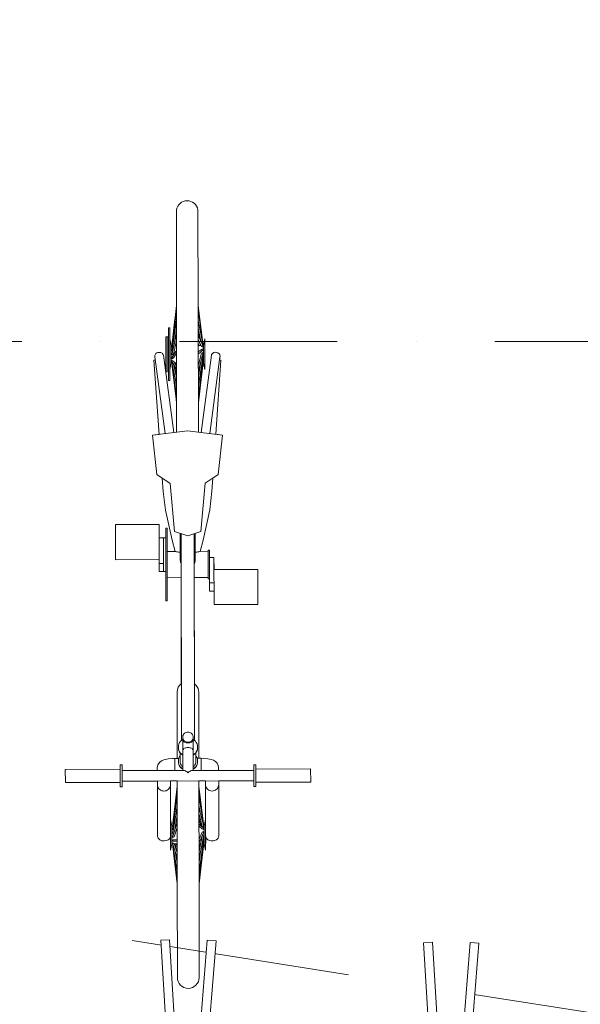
# Model space of a CAD drawing. Header units: millimetres. Extents: x 7523222 to 7678971, y 5352079 to 5786624.
# Tile 11 of 92: x 7537722 to 7539001, y 5777623 to 5779870. Entities that reach past the tile are written whole.
import ezdxf
from ezdxf.enums import TextEntityAlignment as Align

# ---------------------------------------------------------------- set-up
doc = ezdxf.new("R2010")
doc.units = ezdxf.units.MM
doc.header["$MEASUREMENT"] = 0
for name, pattern in [('Kropki i Kreski', [720, 360, -180, 0, -180]), ('Przerywana długa', [780, 500, -280]), ('Wipeout_Contour', [1000, 0, -1000])]:
    doc.linetypes.add(name, pattern=pattern)
for name, color, linetype in [('Nowe_2025-11-03 Rowery', 7, 'Continuous'), ('Nowe_280-A Dachy Powłoki', 7, 'Continuous'), ('Nowe_299-A Wymiary opisy PB', 7, 'Continuous'), ('Nowe_410-K Osie', 7, 'Continuous')]:
    doc.layers.add(name, color=color, linetype=linetype)
for name, color, linetype, lineweight in [('Nowe_2025-11-03 Rowery_Nr_pióra__2', 8, 'Continuous', 13), ('Nowe_299-A Wymiary opisy PB_Nr_pióra__6', 5, 'Continuous', 13), ('Nowe_410-K Osie_Nr_pióra__1', 7, 'Continuous', 13)]:
    doc.layers.add(name, color=color, linetype=linetype, lineweight=lineweight)
for name, color, linetype, lineweight, true_color in [('Nowe_280-A Dachy Powłoki_Nr_pióra__61', 7, 'Continuous', 13, 0x6a6a6a), ('Nowe_299-A Wymiary opisy PB_Nr_pióra__45', 7, 'Continuous', 15, 0x40a5ff), ('Nowe_299-A Wymiary opisy PB_Nr_pióra__85', 7, 'Continuous', 13, 0x80c2ff), ('Nowe_410-K Osie_Nr_pióra__5', 7, 'Continuous', 13, 0x40a5ff)]:
    doc.layers.add(name, color=color, linetype=linetype, lineweight=lineweight, true_color=true_color)
doc.styles.add('STYL_AUTOMATYCZNY_2', font='arial.ttf')
doc.styles.add('STYL_AUTOMATYCZNY_3', font='arial.ttf')
doc.dimstyles.new('STYL_AUTOMATYCZNY__1', dxfattribs={"dimtxt": 200, "dimasz": 95, "dimexe": 0.18, "dimexo": 0.0625, "dimgap": 0, "dimtad": 1, "dimdec": 1, "dimlfac": 0.1, "dimzin": 0, "dimdsep": 46, "dimtxsty": 'STYL_AUTOMATYCZNY_2', "dimblk": 'ARROWHEAD_2', "dimblk1": 'ARROWHEAD_2', "dimblk2": 'ARROWHEAD_2', "dimcen": 0.09, "dimclrd": 256, "dimclre": 256, "dimclrt": 5, "dimadec": 1, "dimazin": 0, "dimtfac": 1, "dimtdec": 4, "dimtmove": 0, "dimatfit": 3, "dimfxl": 0, "dimtolj": 1, "dimtzin": 0, "dimarcsym": 0})
doc.dimstyles.new('STYL_AUTOMATYCZNY__2', dxfattribs={"dimtxt": 200, "dimasz": 95, "dimexe": 0.18, "dimexo": 0.0625, "dimgap": 0, "dimtad": 1, "dimtih": 1, "dimtoh": 1, "dimdec": 1, "dimlfac": 0.1, "dimzin": 0, "dimdsep": 46, "dimtxsty": 'STYL_AUTOMATYCZNY_2', "dimblk": 'ARROWHEAD_2', "dimblk1": 'ARROWHEAD_2', "dimblk2": 'ARROWHEAD_2', "dimcen": 0.09, "dimclrd": 256, "dimclre": 256, "dimclrt": 5, "dimadec": 1, "dimazin": 0, "dimtfac": 1, "dimtdec": 4, "dimtmove": 0, "dimatfit": 3, "dimfxl": 0, "dimtolj": 1, "dimtzin": 0, "dimarcsym": 0})

# ---------------------------------------------------------------- blocks, each defined once
blk = doc.blocks.new('Dach_4', base_point=(7524880.2, 5779830.4))
at = {"layer": 'Nowe_280-A Dachy Powłoki_Nr_pióra__61', "color": 251, "linetype": 'Przerywana długa', "lineweight": 13, "true_color": 0x6a6a6a, "flags": 128}
blk.add_lwpolyline([(7524880.2, 5779830.4), (7545724.4, 5776548.6)], dxfattribs=at)
blk = doc.blocks.new('Standardowy znacznik osi[27]', base_point=(7571131, 5779135.6))
at = {"layer": 'Nowe_410-K Osie_Nr_pióra__5', "color": 161, "linetype": 'Kropki i Kreski', "lineweight": 13, "true_color": 0x40a5ff}
blk.add_line((7570131, 5779135.6), (7535691, 5779135.6), dxfattribs=at)
at = {"layer": 'Nowe_410-K Osie_Nr_pióra__1', "color": 7, "lineweight": 13, "style": 'STYL_AUTOMATYCZNY_3'}
for tag, p in [('AC_MarkerText_1_1', (7534291, 5779310.6)), ('AC_MarkerText_1_0', (7571531, 5779310.6))]:
    blk.add_attdef(tag, text='', height=350, dxfattribs=at).set_placement(p, align=Align.TOP_CENTER)
blk = doc.blocks.new('Stojak na rowery 02 27[187]', base_point=(7539003.8, 5777431.4))
at = {"color": 254, "linetype": 'Wipeout_Contour', "lineweight": 0, "ltscale": 37990175.38539919}
blk.add_wipeout([(7538081.4, 5777480.8), (7538063.9, 5777770.3), (7538044, 5777769.1), (7538061.4, 5777479.6)], dxfattribs=at).dxf.layer = 'Nowe_2025-11-03 Rowery'
at = {"color": 254, "linetype": 'Wipeout_Contour', "lineweight": 0, "ltscale": 37990445.79564071}
blk.add_wipeout([(7538147, 5777478.8), (7538170, 5777767.9), (7538150, 5777769.5), (7538127, 5777480.4)], dxfattribs=at).dxf.layer = 'Nowe_2025-11-03 Rowery'
at = {"color": 254, "linetype": 'Wipeout_Contour', "lineweight": 0, "ltscale": 37992066.17684524}
blk.add_wipeout([(7538681.4, 5777475.1), (7538663.9, 5777764.5), (7538643.9, 5777763.3), (7538661.4, 5777473.9)], dxfattribs=at).dxf.layer = 'Nowe_2025-11-03 Rowery'
at = {"color": 254, "linetype": 'Wipeout_Contour', "lineweight": 0, "ltscale": 37992336.59531172}
blk.add_wipeout([(7538746.9, 5777473), (7538769.9, 5777762.1), (7538750, 5777763.7), (7538727, 5777474.6)], dxfattribs=at).dxf.layer = 'Nowe_2025-11-03 Rowery'
at = {"layer": 'Nowe_2025-11-03 Rowery_Nr_pióra__2', "color": 8, "linetype": 'Continuous', "lineweight": 13, "flags": 128}
for points in [[(7538081.4, 5777480.8), (7538061.4, 5777479.6), (7538044, 5777769.1), (7538063.9, 5777770.3)], [(7538147, 5777478.8), (7538127, 5777480.4), (7538150, 5777769.5), (7538170, 5777767.9)], [(7538681.4, 5777475.1), (7538661.4, 5777473.9), (7538643.9, 5777763.3), (7538663.9, 5777764.5)], [(7538746.9, 5777473), (7538727, 5777474.6), (7538750, 5777763.7), (7538769.9, 5777762.1)]]:
    blk.add_lwpolyline(points, close=True, dxfattribs=at)
blk = doc.blocks.new('Rower 27[189]', base_point=(7538106, 5778169.2))
at = {"layer": 'Nowe_2025-11-03 Rowery_Nr_pióra__2', "color": 8, "linetype": 'Continuous', "lineweight": 13}
for p, q in [((7538069.6, 5779128.1), (7538079.5, 5779217.2)), ((7538069.6, 5779123.1), (7538079.5, 5779206.8)), ((7538079.5, 5779217.2), (7538079.9, 5778928.4)), ((7538129.5, 5779217.2), (7538129.9, 5778928.5)), ((7538138.6, 5779139.6), (7538129.5, 5779217.2)), ((7538069.6, 5779131.7), (7538076.2, 5779187.1)), ((7538069.6, 5779116.1), (7538079.5, 5779184.4)), ((7538139.6, 5779132.4), (7538129.5, 5779205.4)), ((7538061.7, 5779046.3), (7538061.6, 5779166.3)), ((7538064.6, 5779166.3), (7538061.6, 5779166.3)), ((7538064.7, 5779046.3), (7538064.6, 5779166.3)), ((7538075.3, 5779133.3), (7538079.6, 5779162.6)), ((7538129.9, 5779180.1), (7538129.5, 5779182.4)), ((7538139.6, 5779130.6), (7538129.5, 5779181.7)), ((7538135.3, 5779135.8), (7538129.6, 5779164.8)), ((7538058.7, 5779066.3), (7538058.6, 5779146.3)), ((7538067.6, 5779126.3), (7538064.6, 5779141.3)), ((7538069.7, 5779107.9), (7538079.6, 5779152.5)), ((7538078.1, 5779152.6), (7538079.6, 5779159.1)), ((7538131.6, 5779144.2), (7538129.6, 5779157)), ((7538139.6, 5779125.8), (7538129.6, 5779148.9)), ((7538136.6, 5779124.1), (7538129.6, 5779140.2)), ((7538134.5, 5779137.5), (7538133.8, 5779143.4)), ((7538144.6, 5779141.4), (7538141.6, 5779126.4)), ((7538144.6, 5779141.4), (7538144.7, 5779071.4)), ((7538067.6, 5779126.3), (7538067.7, 5779086.3)), ((7538070, 5779126.3), (7538067.6, 5779126.3)), ((7538069.6, 5779132.2), (7538069.9, 5779134.4)), ((7538069.6, 5779132.2), (7538069.6, 5779129.9)), ((7538069.6, 5779132.2), (7538069.7, 5779132.1)), ((7538069.6, 5779131.7), (7538070, 5779131.5)), ((7538069.9, 5779130.5), (7538069.6, 5779130.5)), ((7538069.6, 5779129.5), (7538069.7, 5779130)), ((7538069.8, 5779130), (7538069.6, 5779129.9)), ((7538069.6, 5779129.5), (7538069.6, 5779126.5)), ((7538069.6, 5779129.5), (7538069.8, 5779129.5)), ((7538069.6, 5779128.1), (7538070.2, 5779128)), ((7538070.1, 5779126.7), (7538069.6, 5779126.5)), ((7538069.6, 5779123.1), (7538069.6, 5779121.9)), ((7538069.6, 5779121.9), (7538070.5, 5779122)), ((7538072.6, 5779106.2), (7538079.6, 5779137.5)), ((7538079.6, 5779126.4), (7538077.1, 5779126.3)), ((7538078.2, 5779131), (7538079.6, 5779133.2)), ((7538130.7, 5779126.4), (7538129.6, 5779130.6)), ((7538135.6, 5779126.4), (7538129.6, 5779126.4)), ((7538136.7, 5779117), (7538129.6, 5779111.6)), ((7538134.2, 5779126.4), (7538131.9, 5779135)), ((7538134.5, 5779126.4), (7538133.8, 5779130.6)), ((7538136.6, 5779124.1), (7538139.6, 5779122.5)), ((7538139.6, 5779118.7), (7538136.7, 5779117)), ((7538138.6, 5779128.2), (7538139.6, 5779127.7)), ((7538139.1, 5779127.1), (7538139.6, 5779127.2)), ((7538139.6, 5779126.9), (7538139.2, 5779126.8)), ((7538141.6, 5779126.4), (7538139.3, 5779126.4)), ((7538139.6, 5779127.7), (7538139.6, 5779132.4)), ((7538139.6, 5779127.2), (7538139.6, 5779127.8)), ((7538139.6, 5779126.9), (7538139.6, 5779127.2)), ((7538139.6, 5779122.5), (7538139.6, 5779125.8)), ((7538139.6, 5779115.3), (7538139.6, 5779118.7)), ((7538141.6, 5779126.4), (7538141.7, 5779086.4)), ((7538054.3, 5778925.2), (7538030.3, 5779100.1)), ((7538074, 5778927.7), (7538049.9, 5779104.2)), ((7538069.6, 5779116.1), (7538069.6, 5779113.9)), ((7538069.6, 5779113.9), (7538071.1, 5779114.3)), ((7538069.7, 5779099.5), (7538079.6, 5779115)), ((7538069.7, 5779107.9), (7538069.7, 5779104.9)), ((7538069.7, 5779104.9), (7538072.6, 5779106.2)), ((7538069.7, 5779099.5), (7538069.7, 5779096.1)), ((7538069.7, 5779096.1), (7538072.7, 5779097.8)), ((7538072.7, 5779097.8), (7538079.7, 5779108.6)), ((7538139.6, 5779115.3), (7538129.7, 5779107.5)), ((7538136.7, 5779108.7), (7538129.7, 5779082.3)), ((7538139.6, 5779107), (7538129.7, 5779069.3)), ((7538139.7, 5779098.7), (7538129.8, 5779035.6)), ((7538135.8, 5778927.8), (7538159.4, 5779104.4)), ((7538139.6, 5779110.1), (7538136.7, 5779108.7)), ((7538139.7, 5779101.1), (7538137.9, 5779100.5)), ((7538139.6, 5779107), (7538139.6, 5779110.1)), ((7538139.7, 5779098.7), (7538139.7, 5779101.1)), ((7538155.6, 5778925.3), (7538179, 5779100.3)), ((7538067.7, 5779086.3), (7538064.7, 5779071.3)), ((7538071.1, 5779086.3), (7538067.7, 5779086.3)), ((7538069.7, 5779092), (7538069.7, 5779088.5)), ((7538072.7, 5779090.3), (7538069.7, 5779092)), ((7538069.7, 5779088.5), (7538079.7, 5779073.1)), ((7538069.7, 5779086.1), (7538069.7, 5779083.1)), ((7538071.9, 5779085.2), (7538069.7, 5779086.1)), ((7538069.7, 5779083.1), (7538079.8, 5779038.6)), ((7538069.7, 5779082.7), (7538069.7, 5779080.5)), ((7538069.8, 5779082.7), (7538069.7, 5779082.7)), ((7538069.7, 5779080.5), (7538079.8, 5779012.3)), ((7538070, 5779078.3), (7538079.8, 5778997.3)), ((7538070.1, 5779086.3), (7538070.1, 5779085.9)), ((7538072.7, 5779090.3), (7538079.7, 5779079.5)), ((7538073, 5779083.5), (7538079.7, 5779053.6)), ((7538073.6, 5779082.4), (7538074.1, 5779078.3)), ((7538079.7, 5779086.4), (7538075.2, 5779086.3)), ((7538075.3, 5779079.8), (7538078.3, 5779060.1)), ((7538075.4, 5779079.3), (7538079.7, 5779060.2)), ((7538077.2, 5779086.3), (7538078.2, 5779081.7)), ((7538135, 5779089.3), (7538129.7, 5779055.9)), ((7538130.8, 5779086.4), (7538129.7, 5779086.4)), ((7538139.7, 5779091.3), (7538129.8, 5779010.5)), ((7538139.7, 5779085.7), (7538129.8, 5778996.9)), ((7538139.7, 5779081.7), (7538129.8, 5778995.6)), ((7538133.9, 5779082.3), (7538131.9, 5779077.8)), ((7538134.5, 5779086.4), (7538134.2, 5779086.4)), ((7538139.7, 5779092.7), (7538138.7, 5779092.6)), ((7538139.7, 5779080.4), (7538138.7, 5779073.3)), ((7538139.7, 5779086), (7538139, 5779086)), ((7538141.7, 5779086.4), (7538139.1, 5779086.4)), ((7538139.4, 5779086.4), (7538139.2, 5779086)), ((7538139.7, 5779081.7), (7538139.2, 5779081.8)), ((7538139.3, 5779082.6), (7538139.7, 5779082.6)), ((7538139.7, 5779080.4), (7538139.5, 5779080.5)), ((7538139.6, 5779085.1), (7538139.7, 5779085.1)), ((7538139.7, 5779091.3), (7538139.7, 5779092.7)), ((7538139.7, 5779085.7), (7538139.7, 5779086)), ((7538139.7, 5779080.4), (7538139.7, 5779085.1)), ((7538144.7, 5779071.4), (7538141.7, 5779086.4)), ((7538058.7, 5779066.3), (7538055.7, 5779066.3)), ((7538131.7, 5779068.7), (7538129.7, 5779064)), ((7538064.7, 5779046.3), (7538061.7, 5779046.3)), ((7538077.8, 5779047.2), (7538079.8, 5779034)), ((7538078, 5779046.4), (7538078.3, 5779044)), ((7538076.4, 5779025.6), (7538079.8, 5778995.5)), ((7538104.9, 5778931.6), (7538024.9, 5778921.5)), ((7538184.9, 5778921.7), (7538104.9, 5778931.6)), ((7538035.1, 5778831.5), (7538065.1, 5778811.5)), ((7538145.1, 5778811.7), (7538175.1, 5778831.7)), ((7538065.1, 5778811.5), (7538075.2, 5778701.6)), ((7538135.2, 5778701.6), (7538145.1, 5778811.7)), ((7538040.2, 5778717.6), (7538040.4, 5778610.1)), ((7538055.2, 5778709.3), (7538055.5, 5778543.3)), ((7538055.2, 5778709.3), (7538058.2, 5778709.3)), ((7538058.2, 5778709.3), (7538058.5, 5778543.3)), ((7538075.2, 5778701.6), (7538105.3, 5778691.6)), ((7538088.3, 5778636.6), (7538088.2, 5778697.2)), ((7538090.9, 5778225), (7538090.3, 5778696.6)), ((7538105.3, 5778691.6), (7538135.2, 5778701.6)), ((7538120.9, 5778225.1), (7538120.3, 5778696.6)), ((7538122.3, 5778636.7), (7538122.2, 5778697.3)), ((7538050.4, 5778610.1), (7538050.3, 5778687)), ((7538076.9, 5778656.3), (7538077.6, 5778656.1)), ((7538077.6, 5778656.2), (7538078.5, 5778655.9)), ((7538078.6, 5778655.9), (7538079.5, 5778655.7)), ((7538079.5, 5778655.7), (7538080.9, 5778655.4)), ((7538080.9, 5778655.4), (7538082.4, 5778655.1)), ((7538082.4, 5778655.1), (7538084.1, 5778654.8)), ((7538084.1, 5778654.8), (7538085.9, 5778654.7)), ((7538085.9, 5778654.7), (7538087.7, 5778654.6)), ((7538087.7, 5778654.6), (7538088.3, 5778654.7)), ((7538122.3, 5778654.7), (7538122.9, 5778654.7)), ((7538122.9, 5778654.7), (7538124.7, 5778654.8)), ((7538124.7, 5778654.8), (7538126.5, 5778654.9)), ((7538126.5, 5778654.9), (7538128.2, 5778655.1)), ((7538128.2, 5778655.1), (7538129.7, 5778655.4)), ((7538129.7, 5778655.4), (7538131.1, 5778655.7)), ((7538131.1, 5778655.7), (7538132, 5778656)), ((7538132.1, 5778656), (7538132.2, 5778656)), ((7538132.2, 5778656), (7538133.5, 5778656.4)), ((7538133.5, 5778656.4), (7538133.7, 5778656.4)), ((7538152.3, 5778659.5), (7538152.4, 5778593.5)), ((7538152.3, 5778659.5), (7538155.3, 5778659.5)), ((7538155.3, 5778659.5), (7538155.4, 5778565.8)), ((7538050.3, 5778628.9), (7538040.3, 5778628.8)), ((7538088.3, 5778636.6), (7538088.6, 5778633.8)), ((7538088.6, 5778633.8), (7538089.1, 5778631.9)), ((7538089.3, 5778631.4), (7538089.4, 5778631)), ((7538089.4, 5778631), (7538090.3, 5778628.8)), ((7538120.3, 5778628.9), (7538121.3, 5778631)), ((7538121.3, 5778631), (7538121.4, 5778631.4)), ((7538121.6, 5778632), (7538122.1, 5778633.8)), ((7538122.1, 5778633.8), (7538122.3, 5778636.7)), ((7538165.5, 5778535.2), (7538165.3, 5778642.7)), ((7538152.4, 5778593.5), (7538155.4, 5778593.5)), ((7538165.4, 5778584.6), (7538155.4, 5778584.6)), ((7538055.5, 5778543.3), (7538058.5, 5778543.3)), ((7538098.2, 5778241.2), (7538096.7, 5778239.8)), ((7538099.9, 5778242.4), (7538098.2, 5778241.2)), ((7538101.8, 5778243.3), (7538099.9, 5778242.4)), ((7538103.8, 5778243.8), (7538101.8, 5778243.3)), ((7538105.9, 5778244), (7538103.8, 5778243.8)), ((7538108, 5778243.8), (7538105.9, 5778244)), ((7538110, 5778243.3), (7538108, 5778243.8)), ((7538111.9, 5778242.4), (7538110, 5778243.3)), ((7538113.6, 5778241.3), (7538111.9, 5778242.4)), ((7538115.1, 5778239.8), (7538113.6, 5778241.3)), ((7538086.9, 5778220.2), (7538085.3, 5778216.8)), ((7538089.1, 5778223.2), (7538086.9, 5778220.2)), ((7538091.8, 5778225.9), (7538089.1, 5778223.2)), ((7538093.9, 5778227.3), (7538091.8, 5778225.9)), ((7538094.1, 5778234.4), (7538093.9, 5778232.4)), ((7538093.9, 5778232.4), (7538094.1, 5778230.3)), ((7538094, 5778156.4), (7538093.9, 5778232.4)), ((7538094.1, 5778225.2), (7538093.9, 5778226.4)), ((7538094.6, 5778236.3), (7538094.1, 5778234.4)), ((7538094.1, 5778230.3), (7538094.7, 5778228.4)), ((7538094.7, 5778224), (7538094.1, 5778225.2)), ((7538095.5, 5778238.1), (7538094.6, 5778236.3)), ((7538094.7, 5778228.4), (7538095.5, 5778226.6)), ((7538095.5, 5778222.8), (7538094.7, 5778224)), ((7538096.7, 5778239.8), (7538095.5, 5778238.1)), ((7538095.5, 5778226.6), (7538096.7, 5778224.9)), ((7538096.7, 5778221.8), (7538095.5, 5778222.8)), ((7538096.7, 5778224.9), (7538098.2, 5778223.5)), ((7538098.2, 5778220.9), (7538096.7, 5778221.8)), ((7538098.2, 5778223.5), (7538099.9, 5778222.3)), ((7538099.9, 5778220.2), (7538098.2, 5778220.9)), ((7538099.9, 5778222.3), (7538101.8, 5778221.5)), ((7538101.8, 5778219.7), (7538099.9, 5778220.2)), ((7538101.8, 5778221.5), (7538103.9, 5778221)), ((7538103.9, 5778219.4), (7538101.8, 5778219.7)), ((7538103.9, 5778221), (7538105.9, 5778220.8)), ((7538105.9, 5778219.3), (7538103.9, 5778219.4)), ((7538105.9, 5778220.8), (7538108, 5778221)), ((7538108, 5778219.4), (7538105.9, 5778219.3)), ((7538108, 5778221), (7538110, 5778221.5)), ((7538110, 5778219.7), (7538108, 5778219.4)), ((7538110, 5778221.5), (7538111.9, 5778222.3)), ((7538111.9, 5778220.2), (7538110, 5778219.7)), ((7538111.9, 5778222.3), (7538113.7, 5778223.5)), ((7538113.7, 5778220.9), (7538111.9, 5778220.2)), ((7538113.7, 5778223.5), (7538115.1, 5778224.9)), ((7538115.1, 5778221.8), (7538113.7, 5778220.9)), ((7538116.3, 5778238.2), (7538115.1, 5778239.8)), ((7538115.1, 5778224.9), (7538116.3, 5778226.6)), ((7538116.3, 5778222.9), (7538115.1, 5778221.8)), ((7538117.2, 5778236.3), (7538116.3, 5778238.2)), ((7538116.3, 5778226.6), (7538117.2, 5778228.4)), ((7538117.2, 5778224), (7538116.3, 5778222.9)), ((7538117.7, 5778234.4), (7538117.2, 5778236.3)), ((7538117.2, 5778228.4), (7538117.7, 5778230.4)), ((7538117.8, 5778225.2), (7538117.2, 5778224)), ((7538117.9, 5778232.4), (7538117.7, 5778234.4)), ((7538117.7, 5778230.4), (7538117.9, 5778232.4)), ((7538117.9, 5778226.4), (7538117.8, 5778225.2)), ((7538118, 5778156.5), (7538117.9, 5778232.4)), ((7538120.1, 5778225.9), (7538117.9, 5778227.3)), ((7538122.8, 5778223.3), (7538120.1, 5778225.9)), ((7538125, 5778220.2), (7538122.8, 5778223.3)), ((7538126.6, 5778216.9), (7538125, 5778220.2)), ((7538084.3, 5778213.3), (7538084, 5778209.6)), ((7538084, 5778208.8), (7538084, 5778209.6)), ((7538084, 5778209.6), (7538084.3, 5778205.9)), ((7538084, 5778208.8), (7538084.3, 5778205.1)), ((7538085.3, 5778216.8), (7538084.3, 5778213.3)), ((7538084.3, 5778205.9), (7538085.3, 5778202.3)), ((7538084.3, 5778205.1), (7538085.3, 5778201.5)), ((7538085.3, 5778202.3), (7538086.9, 5778198.9)), ((7538085.3, 5778201.5), (7538086.9, 5778198.2)), ((7538086.9, 5778198.9), (7538089.1, 5778195.9)), ((7538086.9, 5778198.2), (7538089.1, 5778195.1)), ((7538088, 5778177.7), (7538088, 5778196.7)), ((7538089.1, 5778195.9), (7538091.8, 5778193.3)), ((7538089.1, 5778195.1), (7538091.8, 5778192.5)), ((7538094.2, 5778203), (7538094, 5778201.8)), ((7538094.7, 5778204.2), (7538094.2, 5778203)), ((7538095.6, 5778205.3), (7538094.7, 5778204.2)), ((7538096.8, 5778206.3), (7538095.6, 5778205.3)), ((7538098.2, 5778207.1), (7538096.8, 5778206.3)), ((7538100, 5778207.8), (7538098.2, 5778207.1)), ((7538101.9, 5778208.3), (7538100, 5778207.8)), ((7538103.9, 5778208.6), (7538101.9, 5778208.3)), ((7538106, 5778208.7), (7538103.9, 5778208.6)), ((7538108, 5778208.6), (7538106, 5778208.7)), ((7538110.1, 5778208.3), (7538108, 5778208.6)), ((7538112, 5778207.8), (7538110.1, 5778208.3)), ((7538113.7, 5778207.1), (7538112, 5778207.8)), ((7538115.2, 5778206.3), (7538113.7, 5778207.1)), ((7538116.4, 5778205.3), (7538115.2, 5778206.3)), ((7538117.2, 5778204.2), (7538116.4, 5778205.3)), ((7538117.8, 5778203.1), (7538117.2, 5778204.2)), ((7538118, 5778201.9), (7538117.8, 5778203.1)), ((7538120.1, 5778193.3), (7538122.8, 5778196)), ((7538120.1, 5778192.6), (7538122.8, 5778195.2)), ((7538122.8, 5778196), (7538125, 5778199)), ((7538122.8, 5778195.2), (7538125, 5778198.2)), ((7538124, 5778177.8), (7538124, 5778196.8)), ((7538125, 5778199), (7538126.6, 5778202.4)), ((7538125, 5778198.2), (7538126.6, 5778201.6)), ((7538127.6, 5778213.3), (7538126.6, 5778216.9)), ((7538126.6, 5778202.4), (7538127.6, 5778205.9)), ((7538126.6, 5778201.6), (7538127.6, 5778205.2)), ((7538128, 5778209.6), (7538127.6, 5778213.3)), ((7538127.6, 5778205.9), (7538128, 5778209.6)), ((7538127.6, 5778205.2), (7538128, 5778208.8)), ((7538128, 5778208.8), (7538128, 5778209.6)), ((7538076, 5778184.1), (7538076, 5778156.4)), ((7538076, 5778184.1), (7538085.1, 5778184.1)), ((7538084.3, 5778181.4), (7538084, 5778177.7)), ((7538084, 5778177.7), (7538084.3, 5778174)), ((7538084, 5778176.9), (7538084, 5778177.7)), ((7538084, 5778176.9), (7538084.3, 5778173.3)), ((7538085.3, 5778185), (7538084.3, 5778181.4)), ((7538084.3, 5778174), (7538085.3, 5778170.5)), ((7538084.3, 5778173.3), (7538085.3, 5778169.7)), ((7538086.9, 5778188.4), (7538085.3, 5778185)), ((7538088, 5778189.8), (7538086.9, 5778188.4)), ((7538088, 5778177.7), (7538088.3, 5778174.7)), ((7538088.3, 5778174.7), (7538089.1, 5778171.8)), ((7538091.8, 5778193.3), (7538094, 5778191.8)), ((7538091.8, 5778192.5), (7538094, 5778191.1)), ((7538118, 5778191.9), (7538120.1, 5778193.3)), ((7538118, 5778191.1), (7538120.1, 5778192.6)), ((7538122.9, 5778171.8), (7538123.7, 5778174.8)), ((7538123.7, 5778174.8), (7538124, 5778177.8)), ((7538125, 5778188.4), (7538124, 5778189.9)), ((7538126.7, 5778185.1), (7538125, 5778188.4)), ((7538127.7, 5778181.5), (7538126.7, 5778185.1)), ((7538126.7, 5778170.5), (7538127.7, 5778174.1)), ((7538126.7, 5778169.7), (7538127.7, 5778173.3)), ((7538126.9, 5778184.2), (7538136, 5778184.2)), ((7538128, 5778177.8), (7538127.7, 5778181.5)), ((7538127.7, 5778174.1), (7538128, 5778177.8)), ((7538127.7, 5778173.3), (7538128, 5778177)), ((7538128, 5778177), (7538128, 5778177.8)), ((7538136, 5778184.2), (7538136, 5778156.5)), ((7537951, 5778169.2), (7537951.1, 5778119.4)), ((7537956, 5778156.2), (7537956.1, 5778132.3)), ((7538036, 5778156.4), (7538096.8, 5778156.4)), ((7538085.3, 5778170.5), (7538087, 5778167.1)), ((7538085.3, 5778169.7), (7538087, 5778166.3)), ((7538087, 5778167.1), (7538089.2, 5778164.1)), ((7538087, 5778166.3), (7538089.2, 5778163.3)), ((7538089.1, 5778171.8), (7538090.4, 5778169)), ((7538089.2, 5778164.1), (7538091.9, 5778161.5)), ((7538089.2, 5778163.3), (7538091.9, 5778160.7)), ((7538090.4, 5778169), (7538092.2, 5778166.6)), ((7538091.9, 5778161.5), (7538094, 5778160)), ((7538091.9, 5778160.7), (7538094, 5778159.2)), ((7538092.2, 5778166.6), (7538094, 5778164.8)), ((7538096.8, 5778156.4), (7538098.3, 5778156.1)), ((7538098.3, 5778156.1), (7538100, 5778155.4)), ((7538100, 5778155.4), (7538101.9, 5778154.3)), ((7538101.9, 5778154.3), (7538104, 5778153)), ((7538104, 5778153), (7538106, 5778151.4)), ((7538106, 5778151.4), (7538108.1, 5778153)), ((7538108.1, 5778153), (7538110.1, 5778154.3)), ((7538110.1, 5778154.3), (7538112, 5778155.4)), ((7538112, 5778155.4), (7538113.8, 5778156.1)), ((7538113.8, 5778156.1), (7538115.2, 5778156.5)), ((7538115.2, 5778156.5), (7538176, 5778156.6)), ((7538118, 5778164.9), (7538119.8, 5778166.6)), ((7538118, 5778160), (7538120.2, 5778161.5)), ((7538118, 5778159.3), (7538120.2, 5778160.7)), ((7538119.8, 5778166.6), (7538121.6, 5778169.1)), ((7538120.2, 5778161.5), (7538122.9, 5778164.1)), ((7538120.2, 5778160.7), (7538122.9, 5778163.3)), ((7538121.6, 5778169.1), (7538122.9, 5778171.8)), ((7538122.9, 5778164.1), (7538125.1, 5778167.2)), ((7538122.9, 5778163.3), (7538125.1, 5778166.4)), ((7538125.1, 5778167.2), (7538126.7, 5778170.5)), ((7538125.1, 5778166.4), (7538126.7, 5778169.7)), ((7538256, 5778156.7), (7538256.1, 5778132.8)), ((7538261, 5778169.6), (7538261.1, 5778119.8)), ((7538036.1, 5778132.4), (7538176.1, 5778132.6)), ((7538066.1, 5778132.5), (7538066.3, 5777974.2)), ((7538081.1, 5778132.5), (7538081.4, 5777897.5)), ((7538131.1, 5778132.6), (7538131.4, 5777897.6)), ((7538146.1, 5778132.6), (7538146.3, 5777974.3)), ((7538036.3, 5778121.3), (7538036.1, 5778123.8)), ((7538037, 5778118.9), (7538036.3, 5778121.3)), ((7538038.1, 5778116.6), (7538037, 5778118.9)), ((7538039.6, 5778114.5), (7538038.1, 5778116.6)), ((7538041.5, 5778112.7), (7538039.6, 5778114.5)), ((7538043.6, 5778111.3), (7538041.5, 5778112.7)), ((7538046, 5778110.2), (7538043.6, 5778111.3)), ((7538048.5, 5778109.6), (7538046, 5778110.2)), ((7538051.1, 5778109.4), (7538048.5, 5778109.6)), ((7538053.7, 5778109.6), (7538051.1, 5778109.4)), ((7538056.2, 5778110.2), (7538053.7, 5778109.6)), ((7538058.6, 5778111.3), (7538056.2, 5778110.2)), ((7538060.7, 5778112.8), (7538058.6, 5778111.3)), ((7538062.6, 5778114.5), (7538060.7, 5778112.8)), ((7538064.1, 5778116.6), (7538062.6, 5778114.5)), ((7538065.2, 5778118.9), (7538064.1, 5778116.6)), ((7538065.9, 5778121.3), (7538065.2, 5778118.9)), ((7538066.1, 5778123.9), (7538065.9, 5778121.3)), ((7538071.2, 5778033.1), (7538081.1, 5778120.8)), ((7538071.2, 5778028.7), (7538081.1, 5778116.5)), ((7538137.6, 5778063.4), (7538131.1, 5778120.9)), ((7538141.2, 5778035), (7538131.1, 5778115.8)), ((7538146.3, 5778121.5), (7538146.1, 5778124)), ((7538147, 5778119), (7538146.3, 5778121.5)), ((7538148.1, 5778116.7), (7538147, 5778119)), ((7538149.6, 5778114.7), (7538148.1, 5778116.7)), ((7538151.5, 5778112.9), (7538149.6, 5778114.7)), ((7538153.6, 5778111.4), (7538151.5, 5778112.9)), ((7538156, 5778110.4), (7538153.6, 5778111.4)), ((7538158.5, 5778109.7), (7538156, 5778110.4)), ((7538161.1, 5778109.5), (7538158.5, 5778109.7)), ((7538163.7, 5778109.7), (7538161.1, 5778109.5)), ((7538166.2, 5778110.4), (7538163.7, 5778109.7)), ((7538168.6, 5778111.5), (7538166.2, 5778110.4)), ((7538170.7, 5778112.9), (7538168.6, 5778111.5)), ((7538172.6, 5778114.7), (7538170.7, 5778112.9)), ((7538174.1, 5778116.8), (7538172.6, 5778114.7)), ((7538175.2, 5778119.1), (7538174.1, 5778116.8)), ((7538175.9, 5778121.5), (7538175.2, 5778119.1)), ((7538176.1, 5778124), (7538175.9, 5778121.5)), ((7538071.2, 5778022.6), (7538081.1, 5778099.8)), ((7538141.2, 5778034.7), (7538131.1, 5778097.7)), ((7538071.2, 5778014.9), (7538081.2, 5778072.2)), ((7538079.4, 5778062.3), (7538081.2, 5778075.6)), ((7538079.7, 5778064.3), (7538081.2, 5778072.7)), ((7538134.5, 5778056.5), (7538131.1, 5778077.5)), ((7538131.7, 5778067), (7538131.2, 5778070.9)), ((7538141.2, 5778031.4), (7538131.2, 5778069)), ((7538069.2, 5778029.2), (7538066.2, 5778044.2)), ((7538071.2, 5778035.1), (7538073.1, 5778050.1)), ((7538075.1, 5778018.1), (7538081.2, 5778053.6)), ((7538079.7, 5778045.2), (7538081.2, 5778049.6)), ((7538138.2, 5778029.6), (7538131.2, 5778056.1)), ((7538134.5, 5778030.6), (7538131.2, 5778047.2)), ((7538136.9, 5778029.3), (7538135.4, 5778040.3)), ((7538146.2, 5778044.3), (7538143.2, 5778029.3)), ((7538069.2, 5778029.2), (7538069.3, 5777989.2)), ((7538071.3, 5778029.2), (7538069.2, 5778029.2)), ((7538071.2, 5778035.1), (7538071.2, 5778031.4)), ((7538071.2, 5778035.1), (7538071.4, 5778035)), ((7538071.3, 5778033.4), (7538071.2, 5778033.4)), ((7538071.2, 5778033.1), (7538071.7, 5778033)), ((7538071.6, 5778032.5), (7538071.2, 5778032.5)), ((7538071.5, 5778031.5), (7538071.2, 5778031.4)), ((7538071.2, 5778030), (7538071.4, 5778030.7)), ((7538071.2, 5778030), (7538071.2, 5778029.2)), ((7538071.2, 5778030), (7538071.4, 5778029.9)), ((7538071.2, 5778028.7), (7538071.2, 5778028.1)), ((7538071.2, 5778028.1), (7538071.9, 5778028.1)), ((7538071.2, 5778022.6), (7538071.2, 5778020.9)), ((7538071.2, 5778020.9), (7538072.3, 5778021.1)), ((7538071.3, 5778006.5), (7538081.2, 5778037)), ((7538074.2, 5778004.8), (7538081.2, 5778026.1)), ((7538078.7, 5778029.2), (7538077, 5778029.2)), ((7538141.2, 5778025.3), (7538131.2, 5778033.1)), ((7538138.2, 5778023.6), (7538131.2, 5778029)), ((7538138.3, 5778015.8), (7538131.3, 5777999.6)), ((7538139, 5778029.3), (7538136.2, 5778029.3)), ((7538137.9, 5778029.3), (7538137.6, 5778031.9)), ((7538138.2, 5778029.6), (7538141.2, 5778028.2)), ((7538138.2, 5778023.6), (7538141.2, 5778021.9)), ((7538141.2, 5778017.4), (7538138.3, 5778015.8)), ((7538140.9, 5778032.4), (7538141.2, 5778032.3)), ((7538141.1, 5778031.9), (7538141.2, 5778031.9)), ((7538141.2, 5778035), (7538141.2, 5778031.9)), ((7538141.2, 5778031.4), (7538141.2, 5778028.2)), ((7538143.2, 5778029.3), (7538141.2, 5778029.3)), ((7538141.2, 5778025.3), (7538141.2, 5778021.9)), ((7538141.2, 5778017.4), (7538141.2, 5778014)), ((7538143.2, 5778029.3), (7538143.3, 5777989.3)), ((7538066.3, 5778006.6), (7538066, 5778004.7)), ((7538071.2, 5778014.9), (7538071.3, 5778012.3)), ((7538071.3, 5778012.3), (7538073.4, 5778013.1)), ((7538071.3, 5778006.5), (7538071.3, 5778003.2)), ((7538071.3, 5778003.2), (7538074.2, 5778004.8)), ((7538071.3, 5777998.4), (7538071.3, 5777994.9)), ((7538071.3, 5777998.4), (7538081.3, 5777998.4)), ((7538071.3, 5777994.9), (7538081.3, 5777994.9)), ((7538141.2, 5778014), (7538131.3, 5777991)), ((7538138.2, 5778007.1), (7538131.3, 5777971.3)), ((7538141.3, 5778005.6), (7538131.3, 5777954.5)), ((7538141.3, 5777997.6), (7538131.4, 5777924.6)), ((7538141.2, 5778008.4), (7538138.3, 5778007.2)), ((7538141.3, 5777999.6), (7538140, 5777999.3)), ((7538141.2, 5778008.4), (7538141.3, 5778005.6)), ((7538141.3, 5777999.6), (7538141.3, 5777997.6)), ((7538146.5, 5778004.8), (7538146.3, 5778006.7)), ((7538069.3, 5777989.2), (7538066.3, 5777974.2)), ((7538071.3, 5777989.2), (7538069.3, 5777989.2)), ((7538071.3, 5777991.6), (7538071.3, 5777988.3)), ((7538074.3, 5777990.1), (7538071.3, 5777991.6)), ((7538071.3, 5777988.3), (7538081.3, 5777957.9)), ((7538071.3, 5777986.9), (7538071.3, 5777983.2)), ((7538071.8, 5777986.7), (7538071.3, 5777986.9)), ((7538071.3, 5777984.3), (7538081.4, 5777927)), ((7538071.3, 5777983.2), (7538081.4, 5777906.1)), ((7538071.5, 5777987.7), (7538071.6, 5777986.8)), ((7538074.3, 5777990.1), (7538081.3, 5777968.7)), ((7538081.3, 5777989.2), (7538074.6, 5777989.2)), ((7538075.3, 5777989.2), (7538075.7, 5777985.7)), ((7538076.7, 5777971.8), (7538081.3, 5777945.6)), ((7538077, 5777989.2), (7538079.8, 5777973.2)), ((7538078.7, 5777989.2), (7538081.3, 5777981.4)), ((7538134.8, 5777989.3), (7538131.3, 5777989.3)), ((7538134.5, 5777987.9), (7538131.3, 5777985.4)), ((7538134.4, 5777970.4), (7538131.3, 5777947.6)), ((7538141.3, 5777991), (7538131.4, 5777904.9)), ((7538141.3, 5777986.3), (7538131.4, 5777897.6)), ((7538141.3, 5777983.5), (7538137.8, 5777955.1)), ((7538141.3, 5777991.9), (7538140.5, 5777991.9)), ((7538141.3, 5777986.3), (7538140.7, 5777986.4)), ((7538140.8, 5777986.7), (7538141.3, 5777986.7)), ((7538141.3, 5777987.2), (7538140.9, 5777987.4)), ((7538141.3, 5777983.5), (7538141, 5777983.6)), ((7538143.3, 5777989.3), (7538141.1, 5777989.3)), ((7538141.3, 5777987.2), (7538141.1, 5777986.7)), ((7538141.1, 5777985), (7538141.3, 5777985)), ((7538141.3, 5777991.9), (7538141.3, 5777991)), ((7538141.3, 5777989.3), (7538141.3, 5777987.2)), ((7538141.3, 5777986.7), (7538141.3, 5777986.3)), ((7538141.3, 5777986.3), (7538141.3, 5777983.5)), ((7538146.3, 5777974.3), (7538143.3, 5777989.3)), ((7538073.3, 5777968.2), (7538081.4, 5777897.5)), ((7538078.1, 5777967.8), (7538079.9, 5777954)), ((7538079.6, 5777956.1), (7538081.3, 5777946.2)), ((7538131.9, 5777951.5), (7538131.3, 5777949.5))]:
    blk.add_line(p, q, dxfattribs=at)
at = {"layer": 'Nowe_2025-11-03 Rowery_Nr_pióra__2', "color": 8, "linetype": 'Continuous', "lineweight": 13, "flags": 128}
blk.add_lwpolyline([(7538131.4, 5777899.7), (7538141.3, 5777983.5), (7538141.1, 5777989.3), (7538143.3, 5777989.3), (7538146.3, 5777974.3), (7538146.4, 5778005.7), (7538147.2, 5778002.9), (7538148.3, 5778001.2), (7538149.8, 5777999.6), (7538151.6, 5777998.3), (7538153.8, 5777997.2), (7538156.1, 5777996.4), (7538158.7, 5777995.9), (7538161.3, 5777995.7), (7538163.9, 5777995.9), (7538168.8, 5777997.2), (7538170.9, 5777998.3), (7538172.8, 5777999.7), (7538174.8, 5778002.1), (7538176, 5778004.8), (7538176.3, 5778006.7), (7538176.1, 5778132.6), (7538256.1, 5778132.8), (7538256.1, 5778119.8), (7538261.1, 5778119.8), (7538261.1, 5778129.8), (7538386.1, 5778130), (7538386, 5778159.9), (7538261, 5778159.7), (7538261, 5778169.6), (7538256, 5778169.6), (7538256, 5778156.7), (7538176, 5778156.6), (7538176, 5778162.8), (7538175.1, 5778167.8), (7538172.7, 5778172.8), (7538168.6, 5778177), (7538164.1, 5778179.6), (7538159.1, 5778181.5), (7538151.1, 5778183.2), (7538141.2, 5778184.1), (7538131, 5778184.2), (7538130.8, 5778334.6), (7538130.3, 5778338.9, 0.188008), (7538120.7, 5778354.2), (7538120.4, 5778596.4), (7538152.4, 5778596.5), (7538152.4, 5778593.5), (7538155.4, 5778593.5), (7538155.4, 5778565.8), (7538165.4, 5778565.8), (7538165.5, 5778535.2), (7538265.5, 5778535.3), (7538265.4, 5778615.3), (7538165.4, 5778615.2), (7538165.3, 5778642.7), (7538155.3, 5778642.7), (7538155.3, 5778659.5), (7538152.3, 5778659.5), (7538152.3, 5778656.5), (7538133.7, 5778656.4), (7538140.5, 5778681.8), (7538155.7, 5778750.8), (7538160.8, 5778793.4), (7538162.9, 5778823.6), (7538175.1, 5778831.7), (7538184.9, 5778921.7), (7538169.7, 5778923.6), (7538181.3, 5779092.7), (7538178, 5779092.9), (7538179.2, 5779101.8), (7538178.7, 5779104.6), (7538177, 5779107.2), (7538174.4, 5779109.2), (7538171.4, 5779110.4), (7538168.2, 5779110.6), (7538165, 5779110), (7538161.7, 5779108.1), (7538159.9, 5779105.7), (7538159.4, 5779104.4), (7538135.8, 5778927.8), (7538129.9, 5778928.5), (7538129.8, 5778996.9), (7538139.7, 5779080.4), (7538139.7, 5779086), (7538139.2, 5779086), (7538139.4, 5779086.4), (7538141.7, 5779086.4), (7538144.7, 5779071.4), (7538144.6, 5779141.4), (7538141.6, 5779126.4), (7538139.3, 5779126.4), (7538139.2, 5779126.8), (7538139.6, 5779126.9), (7538139.6, 5779132.4), (7538129.5, 5779217.2), (7538128.7, 5779436.1, 0.8358), (7538079.5, 5779435.6), (7538079.5, 5779214.7), (7538069.6, 5779132.2), (7538069.6, 5779126.5), (7538070.1, 5779126.7), (7538070, 5779126.3), (7538067.6, 5779126.3), (7538064.6, 5779141.3), (7538064.6, 5779166.3), (7538061.6, 5779166.3), (7538061.6, 5779146.3), (7538055.6, 5779146.3), (7538055.7, 5779066.3), (7538055.1, 5779066.2), (7538049.9, 5779104.2), (7538049.2, 5779105.9), (7538048.1, 5779107.4), (7538047, 5779108.5), (7538045.6, 5779109.3), (7538044.1, 5779109.9), (7538042.4, 5779110.3), (7538040.7, 5779110.5), (7538039, 5779110.4), (7538037.3, 5779110), (7538035.7, 5779109.4), (7538035, 5779109.1), (7538032.9, 5779107.6), (7538031.8, 5779106.4), (7538030.9, 5779104.9), (7538030.3, 5779103.3), (7538030.1, 5779101.5), (7538031.3, 5779092.7), (7538028, 5779092.5), (7538040.1, 5778923.4), (7538024.9, 5778921.5), (7538035.1, 5778831.5), (7538047.2, 5778823.4), (7538049.4, 5778793.3), (7538054.7, 5778750.7), (7538070.1, 5778681.7), (7538076.9, 5778656.3), (7538058.3, 5778656.3), (7538058.2, 5778709.3), (7538055.2, 5778709.3), (7538055.3, 5778687), (7538040.3, 5778687), (7538040.2, 5778717.6), (7537940.2, 5778717.4), (7537940.3, 5778637.4), (7538040.3, 5778637.6), (7538040.4, 5778610.1), (7538055.4, 5778610.1), (7538055.5, 5778543.3), (7538058.5, 5778543.3), (7538058.4, 5778596.3), (7538090.4, 5778596.4), (7538090.7, 5778354.1, 0.222487), (7538081, 5778336.2), (7538081, 5778184.1), (7538070.8, 5778184), (7538060.6, 5778183), (7538050.7, 5778180.5), (7538045.5, 5778178.1), (7538040.9, 5778174.4), (7538037.5, 5778169.4), (7538036, 5778162.6), (7538036, 5778156.4), (7537956, 5778156.2), (7537956, 5778169.2), (7537951, 5778169.2), (7537951, 5778159.2), (7537826, 5778159), (7537826.1, 5778129.2), (7537951.1, 5778129.3), (7537951.1, 5778119.4), (7537956.1, 5778119.4), (7537956.1, 5778132.3), (7538036.1, 5778132.4), (7538036.3, 5778006.5), (7538037.7, 5778001.9), (7538041.6, 5777998.1), (7538046.1, 5777996.2), (7538051.3, 5777995.6), (7538057.1, 5777996.5), (7538060.9, 5777998.2), (7538062.8, 5777999.5), (7538065.2, 5778002.6), (7538066, 5778004.7), (7538066.3, 5777974.2), (7538069.3, 5777989.2), (7538071.3, 5777989.2), (7538071.3, 5777983.2), (7538081.4, 5777897.5), (7538081.7, 5777684.3, 0.995646), (7538131.7, 5777683.9)], format="xyb", close=True, dxfattribs=at)
for points in [[(7538066.1, 5778132.5), (7538081.1, 5778132.5), (7538081.1, 5778119), (7538071.2, 5778035.1), (7538071.3, 5778029.2), (7538069.2, 5778029.2), (7538066.2, 5778044.2)], [(7538131.1, 5778132.6), (7538146.1, 5778132.6), (7538146.2, 5778044.3), (7538143.2, 5778029.3), (7538141.2, 5778029.3), (7538141.2, 5778035), (7538131.1, 5778120.9)]]:
    blk.add_lwpolyline(points, close=True, dxfattribs=at)
blk = doc.blocks.new('*D278', base_point=(6982742.1, 5361781.8))
at = {"layer": 'Nowe_299-A Wymiary opisy PB_Nr_pióra__45', "color": 161, "linetype": 'Continuous', "lineweight": 15, "true_color": 0x40a5ff}
for p, q in [((7524916.3, 5758993), (7524844.1, 5758868)), ((7569194.2, 5758868), (7569266.4, 5758993))]:
    blk.add_line(p, q, dxfattribs=at)
at = {"layer": 'Nowe_299-A Wymiary opisy PB_Nr_pióra__85', "color": 151, "linetype": 'Continuous', "lineweight": 13, "true_color": 0x80c2ff}
for p, q in [((7524880.2, 5758836.7), (7524880.2, 5759024.2)), ((7569230.3, 5758836.7), (7569230.3, 5759024.2)), ((7524819, 5758930.5), (7524880.2, 5758930.5)), ((7524880.2, 5758930.5), (7569230.3, 5758930.5)), ((7569230.3, 5758930.5), (7569291.4, 5758930.5))]:
    blk.add_line(p, q, dxfattribs=at)
at = {"layer": 'Nowe_299-A Wymiary opisy PB_Nr_pióra__6', "color": 5, "lineweight": 13, "insert": (7546712, 5758970.5), "char_height": 200, "attachment_point": 7, "style": 'STYL_AUTOMATYCZNY_2'}
blk.add_mtext('\\A1;{\\pql;\\fArial|b0|i0|c238|p0;\\W1.000000;4\xa0435}', dxfattribs=at)
blk = doc.blocks.new('ARROWHEAD_2')
at = {"color": 0, "linetype": 'Continuous', "lineweight": 0}
for p, q in [((-0.378, -0.655), (0.378, 0.655)), ((0, 0), (-1, 0))]:
    blk.add_line(p, q, dxfattribs=at)
blk = doc.blocks.new('*D297', base_point=(6982742.1, 5361781.8))
at = {"layer": 'Nowe_299-A Wymiary opisy PB_Nr_pióra__45', "color": 161, "linetype": 'Continuous', "lineweight": 15, "true_color": 0x40a5ff}
for p, q in [((7536756.5, 5781305.8), (7536684.3, 5781180.8)), ((7542506.6, 5781305.8), (7542434.5, 5781180.8))]:
    blk.add_line(p, q, dxfattribs=at)
at = {"layer": 'Nowe_299-A Wymiary opisy PB_Nr_pióra__85', "color": 151, "linetype": 'Continuous', "lineweight": 13, "true_color": 0x80c2ff}
for p, q in [((7536720.4, 5781149.5), (7536720.4, 5781337)), ((7542470.5, 5781149.5), (7542470.5, 5781337)), ((7536659.3, 5781243.3), (7536720.4, 5781243.3)), ((7536720.4, 5781243.3), (7542470.5, 5781243.3))]:
    blk.add_line(p, q, dxfattribs=at)
at = {"layer": 'Nowe_299-A Wymiary opisy PB_Nr_pióra__6', "color": 5, "lineweight": 13, "insert": (7539366.7, 5781283.3), "char_height": 200, "attachment_point": 7, "style": 'STYL_AUTOMATYCZNY_2'}
blk.add_mtext('\\A1;{\\pql;\\fArial|b0|i0|c238|p0;\\W1.000000;575}', dxfattribs=at)
blk = doc.blocks.new('*D303', base_point=(6982742.1, 5361781.8))
at = {"layer": 'Nowe_299-A Wymiary opisy PB_Nr_pióra__45', "color": 161, "linetype": 'Continuous', "lineweight": 15, "true_color": 0x40a5ff}
for p, q in [((7524916.3, 5780885.3), (7524844.1, 5780760.3)), ((7569194.2, 5780760.3), (7569266.4, 5780885.3))]:
    blk.add_line(p, q, dxfattribs=at)
at = {"layer": 'Nowe_299-A Wymiary opisy PB_Nr_pióra__85', "color": 151, "linetype": 'Continuous', "lineweight": 13, "true_color": 0x80c2ff}
for p, q in [((7524880.2, 5780729.1), (7524880.2, 5780916.6)), ((7569230.3, 5780729.1), (7569230.3, 5780916.6)), ((7524819, 5780822.8), (7524880.2, 5780822.8)), ((7524880.2, 5780822.8), (7569230.3, 5780822.8)), ((7569230.3, 5780822.8), (7569291.4, 5780822.8))]:
    blk.add_line(p, q, dxfattribs=at)
at = {"layer": 'Nowe_299-A Wymiary opisy PB_Nr_pióra__6', "color": 5, "lineweight": 13, "insert": (7546712, 5780862.8), "char_height": 200, "attachment_point": 7, "style": 'STYL_AUTOMATYCZNY_2'}
blk.add_mtext('\\A1;{\\pql;\\fArial|b0|i0|c238|p0;\\W1.000000;4\xa0435}', dxfattribs=at)
blk = doc.blocks.new('*D305', base_point=(6982742.1, 5361781.8))
at = {"layer": 'Nowe_299-A Wymiary opisy PB_Nr_pióra__45', "color": 161, "linetype": 'Continuous', "lineweight": 15, "true_color": 0x40a5ff}
for p, q in [((7536446.5, 5780443.6), (7536374.3, 5780318.6)), ((7542666, 5780443.6), (7542593.9, 5780318.6))]:
    blk.add_line(p, q, dxfattribs=at)
at = {"layer": 'Nowe_299-A Wymiary opisy PB_Nr_pióra__85', "color": 151, "linetype": 'Continuous', "lineweight": 13, "true_color": 0x80c2ff}
for p, q in [((7536410.4, 5780287.4), (7536410.4, 5780474.9)), ((7542629.9, 5780287.4), (7542629.9, 5780474.9)), ((7536410.4, 5780381.1), (7542629.9, 5780381.1))]:
    blk.add_line(p, q, dxfattribs=at)
at = {"layer": 'Nowe_299-A Wymiary opisy PB_Nr_pióra__6', "color": 5, "lineweight": 13, "insert": (7539291.4, 5780421.1), "char_height": 200, "attachment_point": 7, "style": 'STYL_AUTOMATYCZNY_2'}
blk.add_mtext('\\A1;{\\pql;\\fArial|b0|i0|c238|p0;\\W1.000000;622}', dxfattribs=at)
blk = doc.blocks.new('*D310', base_point=(6982742.1, 5361781.8))
at = {"layer": 'Nowe_299-A Wymiary opisy PB_Nr_pióra__45', "color": 161, "linetype": 'Continuous', "lineweight": 15, "true_color": 0x40a5ff}
for p, q in [((7536856.5, 5780001.9), (7536784.3, 5779876.9)), ((7542666.5, 5780001.9), (7542594.3, 5779876.9))]:
    blk.add_line(p, q, dxfattribs=at)
at = {"layer": 'Nowe_299-A Wymiary opisy PB_Nr_pióra__85', "color": 151, "linetype": 'Continuous', "lineweight": 13, "true_color": 0x80c2ff}
for p, q in [((7536820.4, 5779845.6), (7536820.4, 5780033.1)), ((7542630.4, 5779845.6), (7542630.4, 5780033.1)), ((7536820.4, 5779939.4), (7542630.4, 5779939.4))]:
    blk.add_line(p, q, dxfattribs=at)
at = {"layer": 'Nowe_299-A Wymiary opisy PB_Nr_pióra__6', "color": 5, "lineweight": 13, "insert": (7539496.6, 5779979.4), "char_height": 200, "attachment_point": 7, "style": 'STYL_AUTOMATYCZNY_2'}
blk.add_mtext('\\A1;{\\pql;\\fArial|b0|i0|c238|p0;\\W1.000000;581}', dxfattribs=at)
blk = doc.blocks.new('*D318', base_point=(6982742.1, 5361781.8))
at = {"layer": 'Nowe_299-A Wymiary opisy PB_Nr_pióra__45', "color": 161, "linetype": 'Continuous', "lineweight": 15, "true_color": 0x40a5ff}
for p, q in [((7534940.3, 5779099.5), (7534815.3, 5779171.7)), ((7534815.3, 5773211.9), (7534940.3, 5773139.7))]:
    blk.add_line(p, q, dxfattribs=at)
at = {"layer": 'Nowe_299-A Wymiary opisy PB_Nr_pióra__85', "color": 151, "linetype": 'Continuous', "lineweight": 13, "true_color": 0x80c2ff}
for p, q in [((7534877.8, 5779135.6), (7534877.8, 5779196.7)), ((7534971.5, 5779135.6), (7534784, 5779135.6)), ((7534877.8, 5773175.8), (7534877.8, 5779135.6)), ((7534971.5, 5773175.8), (7534784, 5773175.8))]:
    blk.add_line(p, q, dxfattribs=at)
at = {"layer": 'Nowe_299-A Wymiary opisy PB_Nr_pióra__6', "color": 5, "lineweight": 13, "insert": (7534837.8, 5775926.9), "char_height": 200, "attachment_point": 7, "rotation": 90, "style": 'STYL_AUTOMATYCZNY_2'}
blk.add_mtext('\\A1;{\\pql;\\fArial|b0|i0|c238|p0;\\W1.000000;596}', dxfattribs=at)
blk = doc.blocks.new('*D319', base_point=(6982742.1, 5361781.8))
at = {"layer": 'Nowe_299-A Wymiary opisy PB_Nr_pióra__45', "color": 161, "linetype": 'Continuous', "lineweight": 15, "true_color": 0x40a5ff}
for p, q in [((7535428, 5779409.5), (7535303, 5779481.7)), ((7535303, 5760261.7), (7535428, 5760189.5))]:
    blk.add_line(p, q, dxfattribs=at)
at = {"layer": 'Nowe_299-A Wymiary opisy PB_Nr_pióra__85', "color": 151, "linetype": 'Continuous', "lineweight": 13, "true_color": 0x80c2ff}
for p, q in [((7535365.5, 5779445.6), (7535365.5, 5779506.7)), ((7535459.3, 5779445.6), (7535271.8, 5779445.6)), ((7535365.5, 5760225.6), (7535365.5, 5779445.6)), ((7535459.3, 5760225.6), (7535271.8, 5760225.6)), ((7535365.5, 5760164.5), (7535365.5, 5760225.6))]:
    blk.add_line(p, q, dxfattribs=at)
at = {"layer": 'Nowe_299-A Wymiary opisy PB_Nr_pióra__6', "color": 5, "lineweight": 13, "insert": (7535325.5, 5769492.4), "char_height": 200, "attachment_point": 7, "rotation": 90, "style": 'STYL_AUTOMATYCZNY_2'}
blk.add_mtext('\\A1;{\\pql;\\fArial|b0|i0|c238|p0;\\W1.000000;1\xa0922}', dxfattribs=at)

msp = doc.modelspace()

# ---------------------------------------------------------------- block references
at = {"layer": 'Nowe_280-A Dachy Powłoki', "color": 251, "linetype": 'Continuous', "lineweight": 13, "true_color": 0x6a6a6a}
msp.add_blockref('Dach_4', (7524880.17, 5779830.4), dxfattribs=at)
at = {"layer": 'Nowe_410-K Osie', "color": 8, "linetype": 'Continuous', "lineweight": 13}
msp.add_blockref('Standardowy znacznik osi[27]', (7571131, 5779135.61), dxfattribs=at)

# ---------------------------------------------------------------- next in the draw order: block references
at = {"layer": 'Nowe_2025-11-03 Rowery', "color": 8, "linetype": 'Continuous', "lineweight": 13}
msp.add_blockref('Stojak na rowery 02 27[187]', (7539003.78, 5777431.37), dxfattribs=at)

# ---------------------------------------------------------------- next in the draw order: block references
msp.add_blockref('Rower 27[189]', (7538106.02, 5778169.22), dxfattribs=at)

# ---------------------------------------------------------------- next in the draw order: dimensions: what is measured, and where the dimension line sits
at = {"layer": 'Nowe_299-A Wymiary opisy PB', "color": 151, "linetype": 'Continuous', "lineweight": 13, "true_color": 0x80c2ff}
for base, p1, p2, picture, middle in [((7542470.55, 5781243.28), (7536720.42, 5758403.44), (7542470.55, 5758403.44), '*D297', (7539594.97, 5781383.28)), ((7569230.3, 5780822.85), (7524880.17, 5779396.83), (7569230.3, 5760225.61), '*D303', (7547055.13, 5780962.85)), ((7542629.94, 5780381.12), (7536410.42, 5762029.52), (7542629.94, 5764495.82), '*D305', (7539519.67, 5780521.12)), ((7542630.43, 5779939.4), (7536820.42, 5762029.52), (7542630.43, 5764511.94), '*D310', (7539724.91, 5780079.4)), ((7569230.3, 5758930.48), (7524880.17, 5779396.83), (7569230.3, 5760225.61), '*D278', (7547055.13, 5759070.48))]:
    dim = msp.add_linear_dim(base=base, p1=p1, p2=p2, dimstyle='STYL_AUTOMATYCZNY__2', dxfattribs=at)
    dim.commit()
    dim.dimension.update_dxf_attribs({"geometry": picture, "text_midpoint": middle, "dimtype": 160})
for base, p1, p2, picture, middle in [((7535365.51, 5779445.61), (7569230.3, 5760225.61), (7569230.3, 5779445.61), '*D319', (7535225.51, 5769835.5)), ((7534877.77, 5779135.61), (7571131, 5773175.82), (7571131, 5779135.61), '*D318', (7534737.77, 5776155.21))]:
    dim = msp.add_linear_dim(base=base, p1=p1, p2=p2, angle=90, dimstyle='STYL_AUTOMATYCZNY__1', dxfattribs=at)
    dim.commit()
    dim.dimension.update_dxf_attribs({"geometry": picture, "text_midpoint": middle, "dimtype": 160, "text_rotation": 90})

doc.saveas('drawing.dxf')
